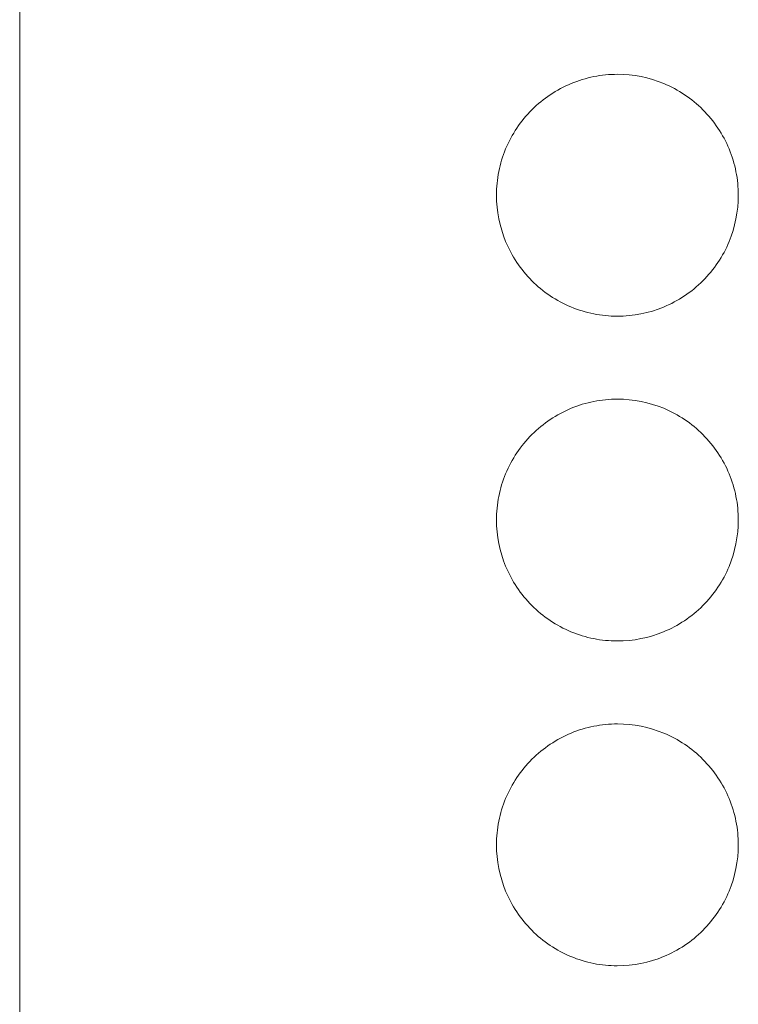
# Model space of a CAD drawing. Header units: millimetres. Extents: x 216 to 455, y 70 to 254.
# Tile 41 of 69: x 376 to 387, y 188 to 202. Entities that reach past the tile are written whole.
import ezdxf

# ---------------------------------------------------------------- set-up
doc = ezdxf.new("R2010")
doc.units = ezdxf.units.MM

msp = doc.modelspace()

# ---------------------------------------------------------------- linework, layer by layer
at = {"lineweight": 15}
msp.add_line((376.196, 218.36), (376.196, 86.466), dxfattribs=at)
for points in [[(386.596, 199.44), (386.596, 199.555), (386.585, 199.669), (386.54, 199.893), (386.507, 200.004), (386.419, 200.216), (386.365, 200.316), (386.238, 200.506), (386.164, 200.597), (385.922, 200.839), (385.727, 200.969), (385.306, 201.144), (385.075, 201.19), (384.733, 201.19), (384.617, 201.179), (384.392, 201.134), (384.283, 201.101), (384.071, 201.013), (383.969, 200.958), (383.779, 200.832), (383.691, 200.759), (383.527, 200.596), (383.455, 200.508), (383.328, 200.318), (383.273, 200.216), (383.185, 200.004), (383.152, 199.895), (383.107, 199.671), (383.096, 199.555), (383.096, 199.212), (383.142, 198.982), (383.316, 198.561), (383.446, 198.365), (383.688, 198.123), (383.778, 198.049), (383.968, 197.922), (384.069, 197.868), (384.28, 197.78), (384.391, 197.746), (384.615, 197.701), (384.729, 197.69), (385.075, 197.69), (385.302, 197.735), (385.621, 197.866), (385.721, 197.92), (385.912, 198.047), (386.002, 198.121), (386.244, 198.363), (386.375, 198.558), (386.55, 198.979), (386.596, 199.209), (386.596, 199.44)], [(386.596, 194.74), (386.596, 194.855), (386.585, 194.969), (386.54, 195.193), (386.507, 195.304), (386.419, 195.516), (386.365, 195.616), (386.238, 195.806), (386.164, 195.896), (385.922, 196.139), (385.727, 196.269), (385.306, 196.444), (385.075, 196.49), (384.733, 196.49), (384.617, 196.479), (384.392, 196.434), (384.283, 196.401), (384.071, 196.313), (383.969, 196.258), (383.779, 196.132), (383.691, 196.059), (383.527, 195.896), (383.455, 195.807), (383.328, 195.618), (383.273, 195.516), (383.185, 195.304), (383.152, 195.195), (383.107, 194.97), (383.096, 194.855), (383.096, 194.512), (383.142, 194.282), (383.316, 193.861), (383.446, 193.665), (383.688, 193.423), (383.778, 193.349), (383.968, 193.222), (384.069, 193.168), (384.28, 193.08), (384.391, 193.046), (384.615, 193.001), (384.729, 192.99), (385.075, 192.99), (385.302, 193.035), (385.621, 193.167), (385.721, 193.22), (385.912, 193.347), (386.002, 193.421), (386.244, 193.663), (386.375, 193.858), (386.55, 194.279), (386.596, 194.509), (386.596, 194.74)], [(386.596, 190.04), (386.596, 190.155), (386.585, 190.269), (386.54, 190.493), (386.507, 190.604), (386.419, 190.816), (386.365, 190.916), (386.238, 191.106), (386.164, 191.196), (385.922, 191.439), (385.727, 191.569), (385.306, 191.744), (385.075, 191.79), (384.733, 191.79), (384.617, 191.779), (384.392, 191.734), (384.283, 191.701), (384.071, 191.613), (383.969, 191.558), (383.779, 191.432), (383.691, 191.359), (383.527, 191.196), (383.455, 191.107), (383.328, 190.918), (383.273, 190.816), (383.185, 190.604), (383.152, 190.495), (383.107, 190.27), (383.096, 190.154), (383.096, 189.812), (383.142, 189.582), (383.316, 189.161), (383.446, 188.965), (383.688, 188.723), (383.778, 188.649), (383.968, 188.522), (384.068, 188.468), (384.28, 188.38), (384.391, 188.346), (384.615, 188.301), (384.729, 188.29), (385.075, 188.29), (385.302, 188.335), (385.621, 188.467), (385.722, 188.52), (385.912, 188.647), (386.002, 188.721), (386.244, 188.963), (386.375, 189.158), (386.55, 189.579), (386.596, 189.809), (386.596, 190.04)]]:
    msp.add_open_spline(points, degree=3, knots=[0, 0, 0, 0, 0.03125, 0.03125, 0.0625, 0.0625, 0.09375, 0.09375, 0.125, 0.125, 0.1875, 0.1875, 0.25, 0.25, 0.28125, 0.28125, 0.3125, 0.3125, 0.34375, 0.34375, 0.375, 0.375, 0.40625, 0.40625, 0.4375, 0.4375, 0.46875, 0.46875, 0.5, 0.5, 0.5625, 0.5625, 0.625, 0.625, 0.65625, 0.65625, 0.6875, 0.6875, 0.71875, 0.71875, 0.75, 0.75, 0.8125, 0.8125, 0.84375, 0.84375, 0.875, 0.875, 0.9375, 0.9375, 1, 1, 1, 1], dxfattribs=at)

doc.saveas('drawing.dxf')
